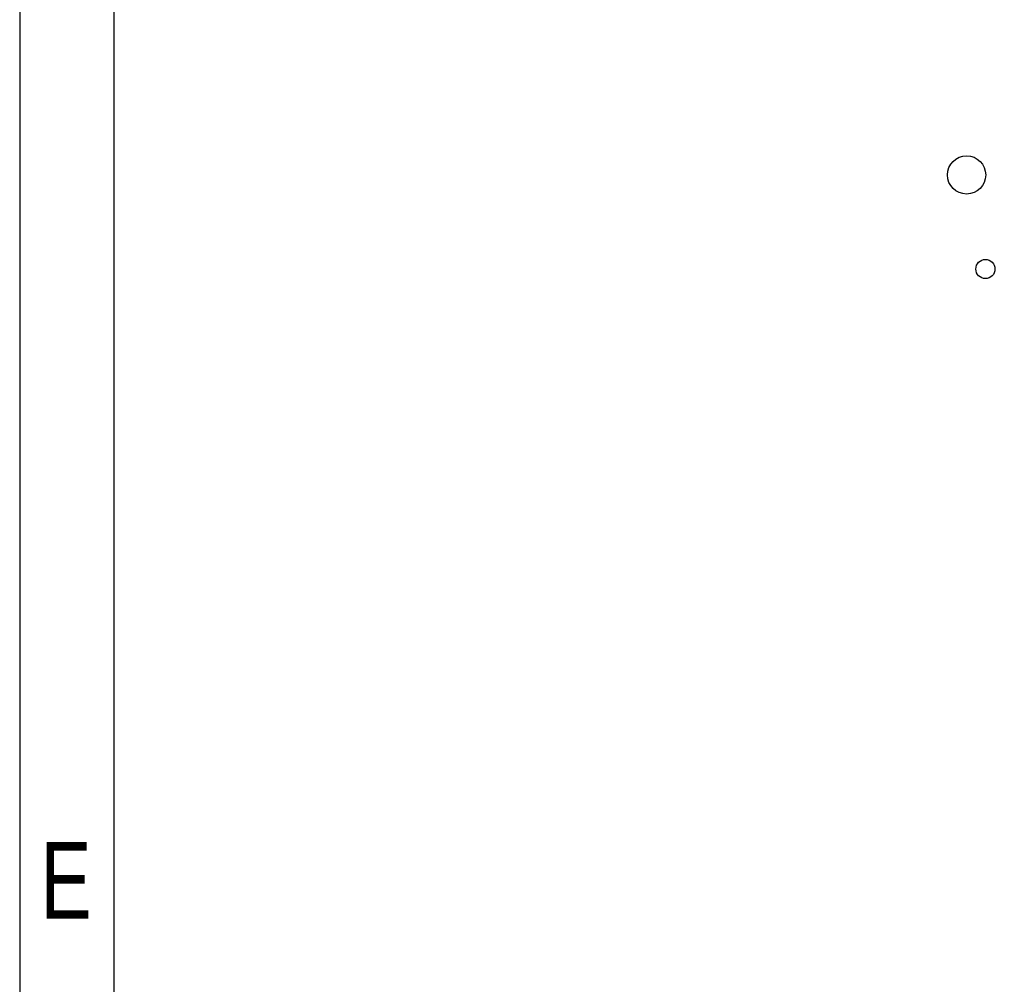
# Model space of a CAD drawing. Extents: x -53 to 531, y -106 to 304.
# Tile 7 of 65: x -53 to 0, y 70 to 122. Entities that reach past the tile are written whole.
import ezdxf

# ---------------------------------------------------------------- set-up
doc = ezdxf.new("R2010")
doc.units = 0
for name, color, linetype in [('BOARD_GEOMETRY_DIMENSION', 2, 'CONTINUOUS'), ('BOARD_GEOMETRY_SILKSCREEN_TOP', 1, 'CONTINUOUS'), ('PIN_TOP', 5, 'CONTINUOUS')]:
    doc.layers.add(name, color=color, linetype=linetype)

msp = doc.modelspace()

# ---------------------------------------------------------------- linework, layer by layer
at = {"layer": 'BOARD_GEOMETRY_DIMENSION'}
for points in [[(-52.793138, -106.154474), (531.20671, -106.154474), (531.20671, 303.845722), (-52.793138, 303.845722), (-52.793138, -106.154474)], [(-47.793148, 298.845478), (-47.793148, -101.154484)]]:
    msp.add_lwpolyline(points, dxfattribs=at)
at = {"layer": 'BOARD_GEOMETRY_SILKSCREEN_TOP'}
for points in [[(-52.793138, -106.154474), (531.20671, -106.154474), (531.20671, 303.845722), (-52.793138, 303.845722), (-52.793138, -106.154474)], [(-47.793148, 298.845478), (-47.793148, -101.154484)]]:
    msp.add_lwpolyline(points, dxfattribs=at)
at = {"layer": 'PIN_TOP'}
for centre, radius in [((-2.500122, 113.36401), 1.016), ((-1.500124, 108.36402), 0.508)]:
    msp.add_circle(centre, radius, dxfattribs=at)

# ---------------------------------------------------------------- texts
at = {"layer": 'BOARD_GEOMETRY_DIMENSION', "width": 0.75}
msp.add_text('E', height=4.064, dxfattribs=at).set_placement((-51.693318, 73.84542))
at = {"layer": 'BOARD_GEOMETRY_SILKSCREEN_TOP', "width": 0.75}
msp.add_text('E', height=4.064, dxfattribs=at).set_placement((-51.693318, 73.84542))

doc.saveas('drawing.dxf')
